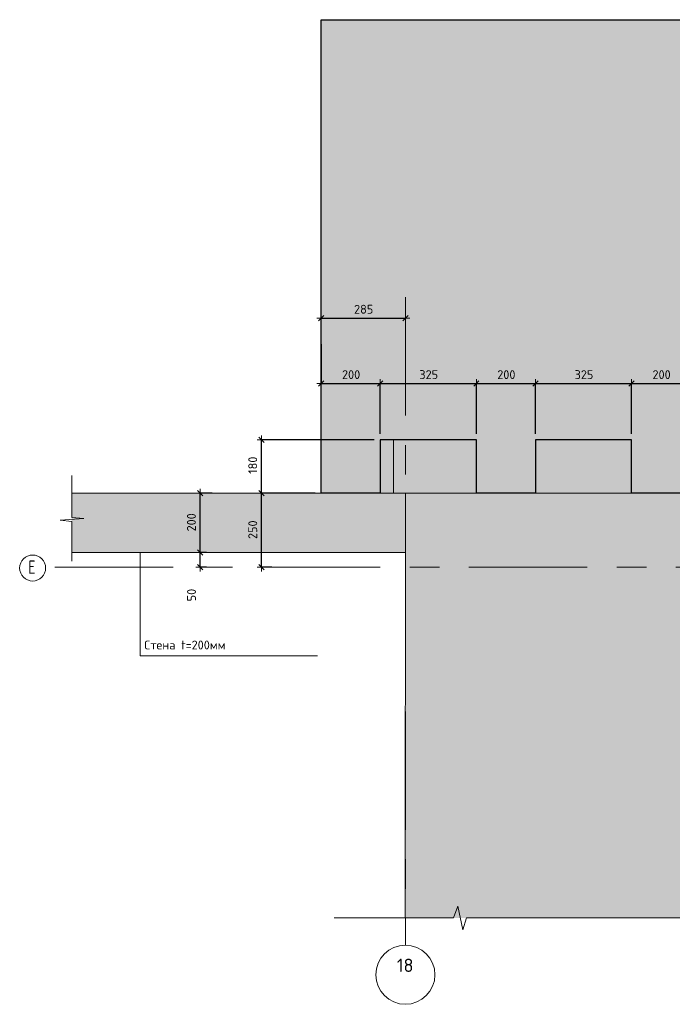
# Model space of a CAD drawing. Header units: metres. Extents: x -38 to 107, y -15 to 21.
# Tile 54 of 167: x 72.54 to 74.74, y -7.58 to -4.25. Entities that reach past the tile are written whole.
import ezdxf

# ---------------------------------------------------------------- set-up
doc = ezdxf.new("R2010")
doc.units = ezdxf.units.M
doc.header["$PDMODE"] = 65
doc.linetypes.add('______11', pattern=[0.5, 0.4, -0.05, 0, -0.05])
doc.linetypes.add('______5', pattern=[1.1, 0.8, -0.1, 0.1, -0.1])
for name, color, linetype, lineweight in [('XR$5$Общий слой (1)_1', 7, 'Continuous', 13), ('XR$5$Осевая линия (1)', 7, '______5', 13), ('XR$5$Перекрытие (1)', 7, 'Continuous', 35), ('XR$5$Размерная линия (1)', 7, 'Continuous', 13), ('XR$5$Текст_ общее_1', 7, 'Continuous', 13)]:
    doc.layers.add(name, color=color, linetype=linetype, lineweight=lineweight)
doc.styles.add('ISOCPEUR', font='txt')
doc.dimstyles.new('DIMSTYLE_23', dxfattribs={"dimtxt": 0.03, "dimasz": 0.03, "dimexe": 0, "dimexo": 0, "dimgap": 0.015, "dimtad": 2, "dimdec": 0, "dimlfac": 1000, "dimrnd": 5, "dimzin": 12, "dimdsep": 46, "dimtxsty": 'ISOCPEUR', "dimblk1": 'ALL_ML_STRICH', "dimblk2": 'ALL_ML_STRICH', "dimsah": 1, "dimcen": 0, "dimclrd": 7, "dimclre": 256, "dimclrt": 7, "dimadec": 0, "dimazin": 0, "dimtfac": 1, "dimtdec": 0, "dimtix": 1, "dimtmove": 2, "dimatfit": 3, "dimfxl": 0, "dimtvp": 1.2, "dimtzin": 0, "dimlwd": 0, "dimlwe": -3, "dimarcsym": 0})
doc.dimstyles.new('DIMSTYLE_24', dxfattribs={"dimtxt": 0.03, "dimasz": 0.03, "dimexe": 0, "dimexo": 0, "dimgap": 0.015, "dimtad": 2, "dimdec": 0, "dimlfac": 1000, "dimrnd": 5, "dimzin": 12, "dimdsep": 46, "dimtxsty": 'ISOCPEUR', "dimblk1": 'ALL_ML_STRICH', "dimblk2": 'ALL_ML_STRICH', "dimsah": 1, "dimcen": 0, "dimclrd": 7, "dimclre": 256, "dimclrt": 7, "dimadec": 0, "dimazin": 0, "dimtfac": 1, "dimtdec": 0, "dimtix": 1, "dimtmove": 2, "dimatfit": 3, "dimfxl": 0, "dimtzin": 0, "dimlwd": 0, "dimlwe": -3, "dimarcsym": 0})
pattern_1 = [(0, (0.45, 0.45), (0.225, 0.225), [0.225, -0.225]), (90, (0.45, 0.45), (-0.225, 0.225), [0.225, -0.225])]

# ---------------------------------------------------------------- blocks, each defined once
blk = doc.blocks.new('ЭЛЕМЕНТ_УЗОРА_22')
at = {"color": 7, "linetype": 'Continuous', "lineweight": 13, "transparency": 33554687}
blk.add_line((73.5996, -7.2854), (73.5996, -7.2854), dxfattribs=at)
for points in [[(74.4746, -7.2854), (74.0468, -7.2854), (74.0345, -7.3254), (74.0179, -7.2454), (74.0039, -7.2854), (73.5996, -7.2854)], [(75.3496, -7.2854), (74.9218, -7.2854), (74.9095, -7.3254), (74.8929, -7.2454), (74.8789, -7.2854), (74.4746, -7.2854)], [(76.2246, -7.2854), (75.7968, -7.2854), (75.7845, -7.3254), (75.7679, -7.2454), (75.7539, -7.2854), (75.3496, -7.2854)], [(77.0996, -7.2854), (76.6718, -7.2854), (76.6595, -7.3254), (76.6429, -7.2454), (76.6289, -7.2854), (76.2246, -7.2854)]]:
    blk.add_lwpolyline(points, dxfattribs=at)
blk = doc.blocks.new('ЭЛЕМЕНТ_УЗОРА_23')
at = {"color": 7, "linetype": 'Continuous', "lineweight": 13, "transparency": 33554687}
blk.add_line((72.7129, -6.0799), (72.7129, -6.0799), dxfattribs=at)
blk.add_lwpolyline([(72.7129, -5.7899), (72.7129, -5.9317), (72.7529, -5.9358), (72.6729, -5.9413), (72.7129, -5.9459), (72.7129, -6.0799)], dxfattribs=at)
blk = doc.blocks.new('ALL_ML_STRICH')
at = {"color": 0, "linetype": 'ByBlock', "lineweight": -2}
for p, q in [((-1, 0), (0.5, 0)), ((-0.3, -0.3), (0.3, 0.3)), ((0, -0.5), (0, 0.5))]:
    blk.add_line(p, q, dxfattribs=at)
blk = doc.blocks.new('*D853')
at = {"layer": 'DEFPOINTS', "color": 7, "linetype": 'Continuous', "lineweight": 13, "transparency": 33554687}
for p in [(73.5556, -5.8499), (73.3544, -6.0999), (73.409, -6.0999)]:
    blk.add_point(p, dxfattribs=at)
at = {"layer": 'XR$5$Размерная линия (1)', "color": 9, "linetype": 'Continuous', "lineweight": -2, "true_color": 0xc7c7c7, "transparency": 33554687}
for p, q in [((73.5356, -5.8499), (73.3544, -5.8499)), ((73.389, -6.0999), (73.3544, -6.0999))]:
    blk.add_line(p, q, dxfattribs=at)
at = {"layer": 'XR$5$Размерная линия (1)', "color": 7, "linetype": 'Continuous', "lineweight": -2, "transparency": 33554687}
blk.add_line((73.3544, -6.0999), (73.3544, -5.8499), dxfattribs=at)
at = {"layer": 'XR$5$Размерная линия (1)', "color": 7, "linetype": 'Continuous', "lineweight": 13, "transparency": 33554687, "xscale": 0.03, "yscale": 0.03, "zscale": 0.03}
for p, rotation in [((73.3544, -5.8499), 90), ((73.3544, -6.0999), 270)]:
    blk.add_blockref('ALL_ML_STRICH', p, dxfattribs=dict(at, rotation=rotation))
at = {"layer": 'XR$5$Размерная линия (1)', "color": 7, "linetype": 'Continuous', "lineweight": 13, "transparency": 33554687, "insert": (73.3244, -5.9734), "char_height": 0.03, "width": 0.09, "attachment_point": 5, "rotation": 90, "style": 'ISOCPEUR'}
blk.add_mtext('\\A1;{250}', dxfattribs=at)
blk = doc.blocks.new('*D854')
at = {"layer": 'DEFPOINTS', "color": 7, "linetype": 'Continuous', "lineweight": 13, "transparency": 33554687}
for p in [(73.7556, -5.6699), (73.3544, -5.8499), (73.5556, -5.8499)]:
    blk.add_point(p, dxfattribs=at)
at = {"layer": 'XR$5$Размерная линия (1)', "color": 9, "linetype": 'Continuous', "lineweight": -2, "true_color": 0xc7c7c7, "transparency": 33554687}
for p, q in [((73.7356, -5.6699), (73.3544, -5.6699)), ((73.5356, -5.8499), (73.3544, -5.8499))]:
    blk.add_line(p, q, dxfattribs=at)
at = {"layer": 'XR$5$Размерная линия (1)', "color": 7, "linetype": 'Continuous', "lineweight": -2, "transparency": 33554687}
blk.add_line((73.3544, -5.8499), (73.3544, -5.6699), dxfattribs=at)
at = {"layer": 'XR$5$Размерная линия (1)', "color": 7, "linetype": 'Continuous', "lineweight": 13, "transparency": 33554687, "xscale": 0.03, "yscale": 0.03, "zscale": 0.03}
for p, rotation in [((73.3544, -5.6699), 90), ((73.3544, -5.8499), 270)]:
    blk.add_blockref('ALL_ML_STRICH', p, dxfattribs=dict(at, rotation=rotation))
at = {"layer": 'XR$5$Размерная линия (1)', "color": 7, "linetype": 'Continuous', "lineweight": 13, "transparency": 33554687, "insert": (73.3244, -5.7554), "char_height": 0.03, "width": 0.09, "attachment_point": 5, "rotation": 90, "style": 'ISOCPEUR'}
blk.add_mtext('\\A1;{180}', dxfattribs=at)
blk = doc.blocks.new('*D855')
at = {"layer": 'DEFPOINTS', "color": 7, "linetype": 'Continuous', "lineweight": 13, "transparency": 33554687}
for p in [(73.5556, -5.2555), (73.5556, -5.2584), (73.8406, -5.2612)]:
    blk.add_point(p, dxfattribs=at)
at = {"layer": 'XR$5$Размерная линия (1)', "color": 9, "linetype": 'Continuous', "lineweight": -2, "true_color": 0xc7c7c7, "transparency": 33554687}
for p, q in [((73.5556, -5.2584), (73.5556, -5.2584)), ((73.8406, -5.2584), (73.8406, -5.2584))]:
    blk.add_line(p, q, dxfattribs=at)
at = {"layer": 'XR$5$Размерная линия (1)', "color": 7, "linetype": 'Continuous', "lineweight": -2, "transparency": 33554687}
blk.add_line((73.5556, -5.2584), (73.8406, -5.2584), dxfattribs=at)
at = {"layer": 'XR$5$Размерная линия (1)', "color": 7, "linetype": 'Continuous', "lineweight": 13, "transparency": 33554687, "xscale": 0.03, "yscale": 0.03, "zscale": 0.03, "rotation": 180}
blk.add_blockref('ALL_ML_STRICH', (73.5556, -5.2584), dxfattribs=at)
at = {"layer": 'XR$5$Размерная линия (1)', "color": 7, "linetype": 'Continuous', "lineweight": 13, "transparency": 33554687, "xscale": 0.03, "yscale": 0.03, "zscale": 0.03}
blk.add_blockref('ALL_ML_STRICH', (73.8406, -5.2584), dxfattribs=at)
at = {"layer": 'XR$5$Размерная линия (1)', "color": 7, "linetype": 'Continuous', "lineweight": 13, "transparency": 33554687, "insert": (73.6996, -5.2284), "char_height": 0.03, "width": 0.09, "attachment_point": 5, "style": 'ISOCPEUR'}
blk.add_mtext('\\A1;{285}', dxfattribs=at)
blk = doc.blocks.new('*D856')
at = {"layer": 'DEFPOINTS', "color": 7, "linetype": 'Continuous', "lineweight": 13, "transparency": 33554687}
for p in [(73.5556, -5.3665), (73.5556, -5.4793), (73.7556, -5.6699)]:
    blk.add_point(p, dxfattribs=at)
at = {"layer": 'XR$5$Размерная линия (1)', "color": 9, "linetype": 'Continuous', "lineweight": -2, "true_color": 0xc7c7c7, "transparency": 33554687}
for p, q in [((73.5556, -5.3465), (73.5556, -5.4793)), ((73.7556, -5.6499), (73.7556, -5.4793))]:
    blk.add_line(p, q, dxfattribs=at)
at = {"layer": 'XR$5$Размерная линия (1)', "color": 7, "linetype": 'Continuous', "lineweight": -2, "transparency": 33554687}
blk.add_line((73.5556, -5.4793), (73.7556, -5.4793), dxfattribs=at)
at = {"layer": 'XR$5$Размерная линия (1)', "color": 7, "linetype": 'Continuous', "lineweight": 13, "transparency": 33554687, "xscale": 0.03, "yscale": 0.03, "zscale": 0.03, "rotation": 180}
blk.add_blockref('ALL_ML_STRICH', (73.5556, -5.4793), dxfattribs=at)
at = {"layer": 'XR$5$Размерная линия (1)', "color": 7, "linetype": 'Continuous', "lineweight": 13, "transparency": 33554687, "xscale": 0.03, "yscale": 0.03, "zscale": 0.03}
blk.add_blockref('ALL_ML_STRICH', (73.7556, -5.4793), dxfattribs=at)
at = {"layer": 'XR$5$Размерная линия (1)', "color": 7, "linetype": 'Continuous', "lineweight": 13, "transparency": 33554687, "insert": (73.6571, -5.4493), "char_height": 0.03, "width": 0.09, "attachment_point": 5, "style": 'ISOCPEUR'}
blk.add_mtext('\\A1;{200}', dxfattribs=at)
blk = doc.blocks.new('*D857')
at = {"layer": 'DEFPOINTS', "color": 7, "linetype": 'Continuous', "lineweight": 13, "transparency": 33554687}
for p in [(73.7556, -5.4793), (73.7556, -5.6699), (74.0806, -5.6699)]:
    blk.add_point(p, dxfattribs=at)
at = {"layer": 'XR$5$Размерная линия (1)', "color": 9, "linetype": 'Continuous', "lineweight": -2, "true_color": 0xc7c7c7, "transparency": 33554687}
for p, q in [((73.7556, -5.6499), (73.7556, -5.4793)), ((74.0806, -5.6499), (74.0806, -5.4793))]:
    blk.add_line(p, q, dxfattribs=at)
at = {"layer": 'XR$5$Размерная линия (1)', "color": 7, "linetype": 'Continuous', "lineweight": -2, "transparency": 33554687}
blk.add_line((73.7556, -5.4793), (74.0806, -5.4793), dxfattribs=at)
at = {"layer": 'XR$5$Размерная линия (1)', "color": 7, "linetype": 'Continuous', "lineweight": 13, "transparency": 33554687, "xscale": 0.03, "yscale": 0.03, "zscale": 0.03, "rotation": 180}
blk.add_blockref('ALL_ML_STRICH', (73.7556, -5.4793), dxfattribs=at)
at = {"layer": 'XR$5$Размерная линия (1)', "color": 7, "linetype": 'Continuous', "lineweight": 13, "transparency": 33554687, "xscale": 0.03, "yscale": 0.03, "zscale": 0.03}
blk.add_blockref('ALL_ML_STRICH', (74.0806, -5.4793), dxfattribs=at)
at = {"layer": 'XR$5$Размерная линия (1)', "color": 7, "linetype": 'Continuous', "lineweight": 13, "transparency": 33554687, "insert": (73.9196, -5.4493), "char_height": 0.03, "width": 0.09, "attachment_point": 5, "style": 'ISOCPEUR'}
blk.add_mtext('\\A1;{325}', dxfattribs=at)
blk = doc.blocks.new('*D858')
at = {"layer": 'DEFPOINTS', "color": 7, "linetype": 'Continuous', "lineweight": 13, "transparency": 33554687}
for p in [(74.0806, -5.4793), (74.0806, -5.6699), (74.2806, -5.6699)]:
    blk.add_point(p, dxfattribs=at)
at = {"layer": 'XR$5$Размерная линия (1)', "color": 9, "linetype": 'Continuous', "lineweight": -2, "true_color": 0xc7c7c7, "transparency": 33554687}
for p, q in [((74.0806, -5.6499), (74.0806, -5.4793)), ((74.2806, -5.6499), (74.2806, -5.4793))]:
    blk.add_line(p, q, dxfattribs=at)
at = {"layer": 'XR$5$Размерная линия (1)', "color": 7, "linetype": 'Continuous', "lineweight": -2, "transparency": 33554687}
blk.add_line((74.0806, -5.4793), (74.2806, -5.4793), dxfattribs=at)
at = {"layer": 'XR$5$Размерная линия (1)', "color": 7, "linetype": 'Continuous', "lineweight": 13, "transparency": 33554687, "xscale": 0.03, "yscale": 0.03, "zscale": 0.03, "rotation": 180}
blk.add_blockref('ALL_ML_STRICH', (74.0806, -5.4793), dxfattribs=at)
at = {"layer": 'XR$5$Размерная линия (1)', "color": 7, "linetype": 'Continuous', "lineweight": 13, "transparency": 33554687, "xscale": 0.03, "yscale": 0.03, "zscale": 0.03}
blk.add_blockref('ALL_ML_STRICH', (74.2806, -5.4793), dxfattribs=at)
at = {"layer": 'XR$5$Размерная линия (1)', "color": 7, "linetype": 'Continuous', "lineweight": 13, "transparency": 33554687, "insert": (74.1821, -5.4493), "char_height": 0.03, "width": 0.09, "attachment_point": 5, "style": 'ISOCPEUR'}
blk.add_mtext('\\A1;{200}', dxfattribs=at)
blk = doc.blocks.new('*D859')
at = {"layer": 'DEFPOINTS', "color": 7, "linetype": 'Continuous', "lineweight": 13, "transparency": 33554687}
for p in [(74.2806, -5.4793), (74.2806, -5.6699), (74.6056, -5.6699)]:
    blk.add_point(p, dxfattribs=at)
at = {"layer": 'XR$5$Размерная линия (1)', "color": 9, "linetype": 'Continuous', "lineweight": -2, "true_color": 0xc7c7c7, "transparency": 33554687}
for p, q in [((74.2806, -5.6499), (74.2806, -5.4793)), ((74.6056, -5.6499), (74.6056, -5.4793))]:
    blk.add_line(p, q, dxfattribs=at)
at = {"layer": 'XR$5$Размерная линия (1)', "color": 7, "linetype": 'Continuous', "lineweight": -2, "transparency": 33554687}
blk.add_line((74.2806, -5.4793), (74.6056, -5.4793), dxfattribs=at)
at = {"layer": 'XR$5$Размерная линия (1)', "color": 7, "linetype": 'Continuous', "lineweight": 13, "transparency": 33554687, "xscale": 0.03, "yscale": 0.03, "zscale": 0.03, "rotation": 180}
blk.add_blockref('ALL_ML_STRICH', (74.2806, -5.4793), dxfattribs=at)
at = {"layer": 'XR$5$Размерная линия (1)', "color": 7, "linetype": 'Continuous', "lineweight": 13, "transparency": 33554687, "xscale": 0.03, "yscale": 0.03, "zscale": 0.03}
blk.add_blockref('ALL_ML_STRICH', (74.6056, -5.4793), dxfattribs=at)
at = {"layer": 'XR$5$Размерная линия (1)', "color": 7, "linetype": 'Continuous', "lineweight": 13, "transparency": 33554687, "insert": (74.4446, -5.4493), "char_height": 0.03, "width": 0.09, "attachment_point": 5, "style": 'ISOCPEUR'}
blk.add_mtext('\\A1;{325}', dxfattribs=at)
blk = doc.blocks.new('*D860')
at = {"layer": 'DEFPOINTS', "color": 7, "linetype": 'Continuous', "lineweight": 13, "transparency": 33554687}
for p in [(74.6056, -5.4793), (74.6056, -5.6699), (74.8056, -5.6699)]:
    blk.add_point(p, dxfattribs=at)
at = {"layer": 'XR$5$Размерная линия (1)', "color": 9, "linetype": 'Continuous', "lineweight": -2, "true_color": 0xc7c7c7, "transparency": 33554687}
for p, q in [((74.6056, -5.6499), (74.6056, -5.4793)), ((74.8056, -5.6499), (74.8056, -5.4793))]:
    blk.add_line(p, q, dxfattribs=at)
at = {"layer": 'XR$5$Размерная линия (1)', "color": 7, "linetype": 'Continuous', "lineweight": -2, "transparency": 33554687}
blk.add_line((74.6056, -5.4793), (74.8056, -5.4793), dxfattribs=at)
at = {"layer": 'XR$5$Размерная линия (1)', "color": 7, "linetype": 'Continuous', "lineweight": 13, "transparency": 33554687, "xscale": 0.03, "yscale": 0.03, "zscale": 0.03, "rotation": 180}
blk.add_blockref('ALL_ML_STRICH', (74.6056, -5.4793), dxfattribs=at)
at = {"layer": 'XR$5$Размерная линия (1)', "color": 7, "linetype": 'Continuous', "lineweight": 13, "transparency": 33554687, "xscale": 0.03, "yscale": 0.03, "zscale": 0.03}
blk.add_blockref('ALL_ML_STRICH', (74.8056, -5.4793), dxfattribs=at)
at = {"layer": 'XR$5$Размерная линия (1)', "color": 7, "linetype": 'Continuous', "lineweight": 13, "transparency": 33554687, "insert": (74.7071, -5.4493), "char_height": 0.03, "width": 0.09, "attachment_point": 5, "style": 'ISOCPEUR'}
blk.add_mtext('\\A1;{200}', dxfattribs=at)
blk = doc.blocks.new('*D874')
at = {"layer": 'DEFPOINTS', "color": 7, "linetype": 'Continuous', "lineweight": 13, "transparency": 33554687}
for p in [(73.1483, -6.0499), (73.147, -6.0999), (73.1483, -6.0999)]:
    blk.add_point(p, dxfattribs=at)
at = {"layer": 'XR$5$Размерная линия (1)', "color": 9, "linetype": 'Continuous', "lineweight": -2, "true_color": 0xc7c7c7, "transparency": 33554687}
for p, q in [((73.1683, -6.0499), (73.147, -6.0499)), ((73.1683, -6.0999), (73.147, -6.0999))]:
    blk.add_line(p, q, dxfattribs=at)
at = {"layer": 'XR$5$Размерная линия (1)', "color": 7, "linetype": 'Continuous', "lineweight": -2, "transparency": 33554687}
blk.add_line((73.147, -6.0999), (73.147, -6.0499), dxfattribs=at)
at = {"layer": 'XR$5$Размерная линия (1)', "color": 7, "linetype": 'Continuous', "lineweight": 13, "transparency": 33554687, "xscale": 0.03, "yscale": 0.03, "zscale": 0.03}
for p, rotation in [((73.147, -6.0499), 90), ((73.147, -6.0999), 270)]:
    blk.add_blockref('ALL_ML_STRICH', p, dxfattribs=dict(at, rotation=rotation))
at = {"layer": 'XR$5$Размерная линия (1)', "color": 7, "linetype": 'Continuous', "lineweight": 13, "transparency": 33554687, "insert": (73.1174, -6.1942), "char_height": 0.03, "width": 0.06, "attachment_point": 5, "rotation": 90, "style": 'ISOCPEUR'}
blk.add_mtext('\\A1;{50}', dxfattribs=at)
blk = doc.blocks.new('*D875')
at = {"layer": 'DEFPOINTS', "color": 7, "linetype": 'Continuous', "lineweight": 13, "transparency": 33554687}
for p in [(73.2075, -5.8499), (73.147, -6.0499), (73.1483, -6.0499)]:
    blk.add_point(p, dxfattribs=at)
at = {"layer": 'XR$5$Размерная линия (1)', "color": 9, "linetype": 'Continuous', "lineweight": -2, "true_color": 0xc7c7c7, "transparency": 33554687}
for p, q in [((73.1875, -5.8499), (73.147, -5.8499)), ((73.1683, -6.0499), (73.147, -6.0499))]:
    blk.add_line(p, q, dxfattribs=at)
at = {"layer": 'XR$5$Размерная линия (1)', "color": 7, "linetype": 'Continuous', "lineweight": -2, "transparency": 33554687}
blk.add_line((73.147, -6.0499), (73.147, -5.8499), dxfattribs=at)
at = {"layer": 'XR$5$Размерная линия (1)', "color": 7, "linetype": 'Continuous', "lineweight": 13, "transparency": 33554687, "xscale": 0.03, "yscale": 0.03, "zscale": 0.03}
for p, rotation in [((73.147, -5.8499), 90), ((73.147, -6.0499), 270)]:
    blk.add_blockref('ALL_ML_STRICH', p, dxfattribs=dict(at, rotation=rotation))
at = {"layer": 'XR$5$Размерная линия (1)', "color": 7, "linetype": 'Continuous', "lineweight": 13, "transparency": 33554687, "insert": (73.117, -5.9484), "char_height": 0.03, "width": 0.09, "attachment_point": 5, "rotation": 90, "style": 'ISOCPEUR'}
blk.add_mtext('\\A1;{200}', dxfattribs=at)

msp = doc.modelspace()

# ---------------------------------------------------------------- hatches: boundary and pattern name
at = {"linetype": 'Continuous', "lineweight": 13, "true_color": 0xf1f1f1, "transparency": 33554687}
for points in [[(76.9056, -4.2499), (73.5556, -4.2499), (73.5556, -5.8499), (76.9056, -5.8499)], [(73.84, -5.8499), (72.7122, -5.8499), (72.7122, -6.0499), (73.84, -6.0499)], [(73.84, -7.2854), (77.0996, -7.2854), (77.0996, -5.8499), (73.84, -5.8499)]]:
    msp.add_hatch(color=7, dxfattribs=at).paths.add_polyline_path(points)
at = {"linetype": 'Continuous', "lineweight": 13, "transparency": 33554687}
h = msp.add_hatch(dxfattribs=at)
h.set_pattern_fill('____', scale=0.225, style=0, pattern_type=2)
h.set_pattern_definition(pattern_1)
h.paths.add_polyline_path([(74.0806, -5.6699), (73.7556, -5.6699), (73.7556, -5.8499), (74.0806, -5.8499)], flags=0)
h = msp.add_hatch(dxfattribs=at)
h.set_pattern_fill('____', scale=0.225, style=0, pattern_type=2)
h.set_pattern_definition(pattern_1)
h.paths.add_polyline_path([(74.6056, -5.6699), (74.2806, -5.6699), (74.2806, -5.8499), (74.6056, -5.8499)], flags=0)

# ---------------------------------------------------------------- linework, layer by layer
at = {"color": 7, "linetype": 'Continuous', "lineweight": 13, "transparency": 33554687}
for p, q in [((73.8406, -5.8499), (72.7129, -5.8499)), ((73.84, -7.2854), (73.8406, -5.8499)), ((73.8406, -5.8499), (77.1003, -5.8499))]:
    msp.add_line(p, q, dxfattribs=at)
for points in [[(72.7129, -6.0499), (73.8406, -6.0499), (73.8406, -5.8499)], [(72.9433, -6.0499), (72.9433, -6.3999), (73.5433, -6.3999)]]:
    msp.add_lwpolyline(points, dxfattribs=at)
msp.add_circle((73.8406, -7.4771), 0.1, dxfattribs=at)
at = {"layer": 'XR$5$Общий слой (1)_1', "color": 7, "linetype": 'Continuous', "lineweight": 13, "transparency": 33554687}
msp.add_line((73.0556, -5.8499), (77.1003, -5.8499), dxfattribs=at)
at = {"layer": 'XR$5$Осевая линия (1)', "color": 253, "linetype": '______11', "lineweight": 13, "true_color": 0xa0a0a0, "transparency": 33554687}
for p, q in [((73.8406, -5.1871), (73.8406, -7.3771)), ((77.2556, -6.0999), (72.6232, -6.0999))]:
    msp.add_line(p, q, dxfattribs=at)
at = {"layer": 'XR$5$Осевая линия (1)', "color": 7, "linetype": 'Continuous', "lineweight": 13, "transparency": 33554687}
msp.add_circle((72.58, -6.1028), 0.0439, dxfattribs=at)
at = {"layer": 'XR$5$Перекрытие (1)', "color": 7, "linetype": 'Continuous', "lineweight": 25, "transparency": 33554687}
for p, q in [((73.5556, -5.6699), (73.5556, -4.2499)), ((73.5556, -4.2499), (76.9056, -4.2499)), ((73.5556, -5.8499), (73.5556, -5.6699)), ((73.7556, -5.6699), (73.7556, -5.8499)), ((74.0806, -5.6699), (73.7556, -5.6699)), ((74.0806, -5.8499), (74.0806, -5.6699)), ((74.2806, -5.6699), (74.2806, -5.8499)), ((74.6056, -5.6699), (74.2806, -5.6699)), ((74.6056, -5.8499), (74.6056, -5.6699)), ((73.7556, -5.8499), (73.5556, -5.8499)), ((74.2806, -5.8499), (74.0806, -5.8499)), ((74.8056, -5.8499), (74.6056, -5.8499))]:
    msp.add_line(p, q, dxfattribs=at)

# ---------------------------------------------------------------- block references
at = {"color": 7, "linetype": 'Continuous', "lineweight": 13, "transparency": 33554687}
for name in ['ЭЛЕМЕНТ_УЗОРА_23', 'ЭЛЕМЕНТ_УЗОРА_22']:
    msp.add_blockref(name, (0, 0), dxfattribs=at)

# ---------------------------------------------------------------- texts
at = {"layer": 'XR$5$Осевая линия (1)', "color": 7, "linetype": 'Continuous', "lineweight": 13, "transparency": 33554687, "insert": (72.5643, -6.1224), "char_height": 0.045, "width": 0.048961, "attachment_point": 7, "style": 'ISOCPEUR'}
msp.add_mtext('\\W0.78;Е', dxfattribs=at)
at = {"layer": 'XR$5$Текст_ общее_1', "color": 7, "linetype": 'Continuous', "lineweight": 13, "transparency": 33554687, "style": 'ISOCPEUR'}
for s, insert, char_height, width, attachment_point in [('\\A1;{\\fISOCPEUR|i0|b0;\\H0.030000;\\W1.000000;\\C7;Стена t=200мм}\\P', (72.9579, -6.3779), 0.03, 0.296687, 7), ('\\A1;{\\fISOCPEUR|i0|b0;\\H0.045000;\\W1.000000;\\C7;18}\\P', (73.8399, -7.4229), 0.045, 0.070875, 2)]:
    msp.add_mtext(s, dxfattribs=dict(at, insert=insert, char_height=char_height, width=width, attachment_point=attachment_point))

# ---------------------------------------------------------------- dimensions: what is measured, and where the dimension line sits
at = {"layer": 'XR$5$Размерная линия (1)', "color": 7, "linetype": 'Continuous', "lineweight": 13, "transparency": 33554687}
for base, p1, p2, picture, middle in [((73.8406, -5.2584), (73.5556, -5.2584), (73.8406, -5.2584), '*D855', (73.6996, -5.2284)), ((73.7556, -5.4793), (73.5556, -5.3465), (73.7556, -5.6499), '*D856', (73.6571, -5.4493)), ((74.0806, -5.4793), (73.7556, -5.6499), (74.0806, -5.6499), '*D857', (73.9196, -5.4493)), ((74.2806, -5.4793), (74.0806, -5.6499), (74.2806, -5.6499), '*D858', (74.1821, -5.4493)), ((74.6056, -5.4793), (74.2806, -5.6499), (74.6056, -5.6499), '*D859', (74.4446, -5.4493)), ((74.8056, -5.4793), (74.6056, -5.6499), (74.8056, -5.6499), '*D860', (74.7071, -5.4493))]:
    dim = msp.add_linear_dim(base=base, p1=p1, p2=p2, dimstyle='DIMSTYLE_24', override={"dimpost": '<>', "dimclrd": 7, "dimclre": 9, "dimclrt": 7, "dimlwd": 0, "dimlwe": 65533}, dxfattribs=at)
    dim.commit()
    dim.dimension.update_dxf_attribs({"geometry": picture, "text_midpoint": middle, "dimtype": 160})
for base, p1, p2, dimstyle, picture, middle in [((73.3544, -5.6699), (73.5356, -5.8499), (73.7356, -5.6699), 'DIMSTYLE_24', '*D854', (73.3244, -5.7554)), ((73.147, -5.8499), (73.1683, -6.0499), (73.1875, -5.8499), 'DIMSTYLE_24', '*D875', (73.117, -5.9484)), ((73.3544, -5.8499), (73.389, -6.0999), (73.5356, -5.8499), 'DIMSTYLE_24', '*D853', (73.3244, -5.9734)), ((73.147, -6.0499), (73.1683, -6.0999), (73.1683, -6.0499), 'DIMSTYLE_23', '*D874', (73.1174, -6.1942))]:
    dim = msp.add_linear_dim(base=base, p1=p1, p2=p2, angle=90, dimstyle=dimstyle, override={"dimpost": '<>', "dimclrd": 7, "dimclre": 9, "dimclrt": 7, "dimlwd": 0, "dimlwe": 65533}, dxfattribs=at)
    dim.commit()
    dim.dimension.update_dxf_attribs({"geometry": picture, "text_midpoint": middle, "dimtype": 160})

doc.saveas('drawing.dxf')
